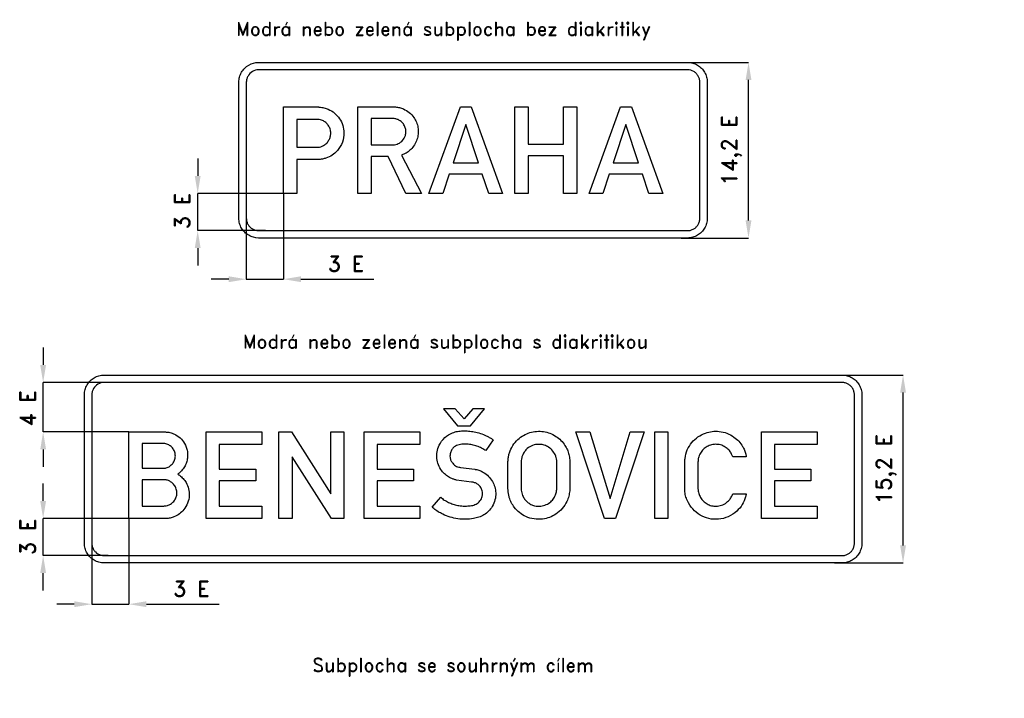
# Model space of a CAD drawing. Header units: millimetres. Extents: x -1271 to 14946, y -331 to 6806.
# Tile 3 of 4: x -915 to 3864, y 3512 to 6806. Entities that reach past the tile are written whole.
import ezdxf

# ---------------------------------------------------------------- set-up
doc = ezdxf.new("R2010")
doc.units = ezdxf.units.MM
doc.header["$LTSCALE"] = 5
for name, color, linetype in [('Kóty', 2, 'Continuous'), ('Rozpiska', 7, 'Continuous'), ('Značka', 7, 'Continuous')]:
    doc.layers.add(name, color=color, linetype=linetype)
doc.styles.get("Standard").update_dxf_attribs({"font": 'romand.shx', "height": 75})
doc.dimstyles.get("Standard").update_dxf_attribs({"dimtxt": 75, "dimasz": 85, "dimexe": 0.18, "dimexo": 0.0625, "dimgap": 37.5, "dimtad": 1, "dimdec": 0, "dimzin": 0, "dimdsep": 46, "dimtxsty": 'Standard', "dimcen": 0.09, "dimadec": 0, "dimazin": 0, "dimtfac": 1, "dimtdec": 0, "dimtofl": 0, "dimtmove": 0, "dimatfit": 3, "dimfxl": 1, "dimtolj": 1, "dimtzin": 0, "dimarcsym": 0})

# ---------------------------------------------------------------- blocks, each defined once
blk = doc.blocks.new('*D0')
at = {"layer": 'Defpoints', "color": 0, "transparency": 16777216}
for p in [(2307.3, 6598.3), (2622.3, 6598.3), (2295.2, 5746.3)]:
    blk.add_point(p, dxfattribs=at)
at = {"layer": 'Kóty', "color": 0, "lineweight": -2, "transparency": 16777216}
for p, q in [((2307.4, 6598.3), (2622.4, 6598.3)), ((2622.3, 5831.3), (2622.3, 6513.3)), ((2295.3, 5746.3), (2622.4, 5746.3))]:
    blk.add_line(p, q, dxfattribs=at)
at = {"layer": 'Kóty', "color": 0, "transparency": 16777216}
for points in [[(2608.1, 6513.3), (2636.4, 6513.3), (2622.3, 6598.3)], [(2608.1, 5831.3), (2636.4, 5831.3), (2622.3, 5746.3)]]:
    blk.add_solid(points, dxfattribs=at)
at = {"layer": 'Kóty', "color": 0, "transparency": 16777216, "insert": (2540.1, 6172.3), "char_height": 75, "attachment_point": 5, "rotation": 90}
blk.add_mtext('\\A1;14,2 E', dxfattribs=at)
blk = doc.blocks.new('*D1')
at = {"layer": 'Defpoints', "color": 0, "transparency": 16777216}
for p in [(3058.6, 5081), (3372.3, 5081), (3039.4, 4169)]:
    blk.add_point(p, dxfattribs=at)
at = {"layer": 'Kóty', "color": 0, "lineweight": -2, "transparency": 16777216}
for p, q in [((3058.7, 5081), (3372.4, 5081)), ((3372.3, 4254), (3372.3, 4996)), ((3039.4, 4169), (3372.4, 4169))]:
    blk.add_line(p, q, dxfattribs=at)
at = {"layer": 'Kóty', "color": 0, "transparency": 16777216}
for points in [[(3358.1, 4996), (3386.4, 4996), (3372.3, 5081)], [(3358.1, 4254), (3386.4, 4254), (3372.3, 4169)]]:
    blk.add_solid(points, dxfattribs=at)
at = {"layer": 'Kóty', "color": 0, "transparency": 16777216, "insert": (3290.1, 4625), "char_height": 75, "attachment_point": 5, "rotation": 90}
blk.add_mtext('\\A1;15,2 E', dxfattribs=at)
blk = doc.blocks.new('*D5')
at = {"layer": 'Defpoints', "color": 0, "transparency": 16777216}
for p in [(365.5, 5962.3), (185.2, 5891.6), (365.5, 5546.3)]:
    blk.add_point(p, dxfattribs=at)
at = {"layer": 'Kóty', "color": 0, "lineweight": -2, "transparency": 16777216}
for p, q in [((365.5, 5962.3), (365.5, 5546.1)), ((185.2, 5891.5), (185.2, 5546.1)), ((100.2, 5546.3), (15.2, 5546.3)), ((450.5, 5546.3), (803.3, 5546.3))]:
    blk.add_line(p, q, dxfattribs=at)
at = {"layer": 'Kóty', "color": 0, "transparency": 16777216}
for points in [[(100.2, 5560.5), (100.2, 5532.1), (185.2, 5546.3)], [(450.5, 5560.5), (450.5, 5532.1), (365.5, 5546.3)]]:
    blk.add_solid(points, dxfattribs=at)
at = {"layer": 'Kóty', "color": 0, "transparency": 16777216, "insert": (669.4, 5621.3), "char_height": 75, "attachment_point": 5}
blk.add_mtext('\\A1;3 E', dxfattribs=at)
blk = doc.blocks.new('*D6')
at = {"layer": 'Defpoints', "color": 0, "transparency": 16777216}
for p in [(-384.6, 4385), (-564.8, 4319.1), (-384.6, 3969)]:
    blk.add_point(p, dxfattribs=at)
at = {"layer": 'Kóty', "color": 0, "lineweight": -2, "transparency": 16777216}
for p, q in [((-384.6, 4384.9), (-384.6, 3968.8)), ((-564.8, 4319.1), (-564.8, 3968.8)), ((-649.8, 3969), (-734.8, 3969)), ((-299.6, 3969), (53.2, 3969))]:
    blk.add_line(p, q, dxfattribs=at)
at = {"layer": 'Kóty', "color": 0, "transparency": 16777216}
for points in [[(-649.8, 3983.2), (-649.8, 3954.8), (-564.8, 3969)], [(-299.6, 3983.2), (-299.6, 3954.8), (-384.6, 3969)]]:
    blk.add_solid(points, dxfattribs=at)
at = {"layer": 'Kóty', "color": 0, "transparency": 16777216, "insert": (-80.7, 4044), "char_height": 75, "attachment_point": 5}
blk.add_mtext('\\A1;3 E', dxfattribs=at)

msp = doc.modelspace()

# ---------------------------------------------------------------- linework, layer by layer
at = {"layer": 'Kóty'}
for p, q in [((-50.8, 6132.3), (-50.8, 6047.3)), ((365.4, 5962.3), (-50.9, 5962.3)), ((278.3, 5782.3), (-50.9, 5782.3)), ((-50.8, 5697.3), (-50.8, 5612.3)), ((-800.8, 5215), (-800.8, 5130)), ((-384.7, 5045), (-800.9, 5045)), ((-384.7, 4805), (-800.9, 4805)), ((-800.8, 4720), (-800.8, 4635)), ((-800.8, 4470), (-800.8, 4555)), ((-384.7, 4385), (-800.9, 4385)), ((-484.6, 4205), (-800.9, 4205)), ((-800.8, 4035), (-800.8, 4120))]:
    msp.add_line(p, q, dxfattribs=at)
for points in [[(-50.8, 5782.3), (-50.8, 5962.3)], [(185.2, 5546.3), (365.5, 5546.3)], [(-800.8, 4805), (-800.8, 5045)], [(-800.8, 4205), (-800.8, 4385)], [(-564.8, 3969), (-384.6, 3969)]]:
    msp.add_lwpolyline(points, dxfattribs=at)
for points in [[(-64.9, 6047.3), (-36.6, 6047.3), (-50.8, 5962.3)], [(-64.9, 5697.3), (-36.6, 5697.3), (-50.8, 5782.3)], [(-814.9, 5130), (-786.6, 5130), (-800.8, 5045)], [(-814.9, 4720), (-786.6, 4720), (-800.8, 4805)], [(-814.9, 4470), (-786.6, 4470), (-800.8, 4385)], [(-814.9, 4120), (-786.6, 4120), (-800.8, 4205)]]:
    msp.add_solid(points, dxfattribs=at)
at = {"layer": 'Značka', "color": 3}
for points in [[(245.2, 5746.3), (244.9, 5746.3), (244.5, 5746.3), (232.1, 5747.2), (219.9, 5749.7, -0.03626), (208.1, 5753.7, -0.034362), (197, 5759.3, -0.03371), (186.7, 5766.2, -0.03405), (177.4, 5774.4, -0.034208), (169.1, 5783.7, -0.034256), (162.2, 5794.1, -0.034047), (156.7, 5805.2, -0.033404), (152.6, 5817, -0.034116), (150.1, 5829.2, -0.036746), (149.2, 5841.5), (149.2, 5841.9), (149.2, 5842.3), (149.2, 6502.3), (149.2, 6502.7), (149.2, 6503, -0.032175), (150.1, 6515.4, -0.035446), (152.6, 6527.6, -0.036266), (156.6, 6539.4, -0.034446), (162.2, 6550.5, -0.033743), (169.1, 6560.9, -0.034099), (177.4, 6570.2, -0.034163), (186.7, 6578.4), (197, 6585.3), (208.1, 6590.9), (219.9, 6594.9), (232.1, 6597.5), (244.5, 6598.3), (244.9, 6598.3), (245.2, 6598.3), (2326.2, 6598.3), (2326.6, 6598.3), (2327, 6598.3, -0.032163), (2339.4, 6597.4, -0.035423), (2351.6, 6594.9, -0.036263), (2363.4, 6590.9, -0.034349), (2374.5, 6585.3, -0.033716), (2384.8, 6578.4, -0.034062), (2394.1, 6570.2, -0.0342), (2402.4, 6560.9, -0.034256), (2409.3, 6550.5, -0.034056), (2414.8, 6539.4, -0.033441), (2418.8, 6527.6, -0.034116), (2421.4, 6515.4, -0.036756), (2422.2, 6503), (2422.2, 6502.7), (2422.2, 6502.3), (2422.2, 5842.3), (2422.2, 5841.9), (2422.2, 5841.5, -0.032185), (2421.4, 5829.1, -0.035465), (2418.8, 5817, -0.036257), (2414.9, 5805.2, -0.034446), (2409.3, 5794.1, -0.033726), (2402.4, 5783.7, -0.034077), (2394.1, 5774.4, -0.034169), (2384.8, 5766.2, -0.034169), (2374.5, 5759.3, -0.03402), (2363.4, 5753.7, -0.033365), (2351.6, 5749.7, -0.03416), (2339.4, 5747.1, -0.036734), (2327, 5746.3), (2326.6, 5746.3), (2326.2, 5746.3), (245.2, 5746.3)], [(245.2, 5746.3), (244.9, 5746.3), (244.5, 5746.3), (232.1, 5747.2), (219.9, 5749.7, -0.03626), (208.1, 5753.7, -0.034362), (197, 5759.3, -0.03371), (186.7, 5766.2, -0.03405), (177.4, 5774.4, -0.034208), (169.1, 5783.7, -0.034256), (162.2, 5794.1, -0.034047), (156.7, 5805.2, -0.033404), (152.6, 5817, -0.034116), (150.1, 5829.2, -0.036746), (149.2, 5841.5), (149.2, 5841.9), (149.2, 5842.3), (149.2, 6502.3), (149.2, 6502.7), (149.2, 6503, -0.032175), (150.1, 6515.4, -0.035446), (152.6, 6527.6, -0.036266), (156.6, 6539.4, -0.034446), (162.2, 6550.5, -0.033743), (169.1, 6560.9, -0.034099), (177.4, 6570.2, -0.034163), (186.7, 6578.4), (197, 6585.3), (208.1, 6590.9), (219.9, 6594.9), (232.1, 6597.5), (244.5, 6598.3), (244.9, 6598.3), (245.2, 6598.3), (2326.2, 6598.3), (2326.6, 6598.3), (2327, 6598.3, -0.032163), (2339.4, 6597.4, -0.035423), (2351.6, 6594.9, -0.036263), (2363.4, 6590.9, -0.034349), (2374.5, 6585.3, -0.033716), (2384.8, 6578.4, -0.034062), (2394.1, 6570.2, -0.0342), (2402.4, 6560.9, -0.034256), (2409.3, 6550.5, -0.034056), (2414.8, 6539.4, -0.033441), (2418.8, 6527.6, -0.034116), (2421.4, 6515.4, -0.036756), (2422.2, 6503), (2422.2, 6502.7), (2422.2, 6502.3), (2422.2, 5842.3), (2422.2, 5841.9), (2422.2, 5841.5, -0.032185), (2421.4, 5829.1, -0.035465), (2418.8, 5817, -0.036257), (2414.9, 5805.2, -0.034446), (2409.3, 5794.1, -0.033726), (2402.4, 5783.7, -0.034077), (2394.1, 5774.4, -0.034169), (2384.8, 5766.2, -0.034169), (2374.5, 5759.3, -0.03402), (2363.4, 5753.7, -0.033365), (2351.6, 5749.7, -0.03416), (2339.4, 5747.1, -0.036734), (2327, 5746.3), (2326.6, 5746.3), (2326.2, 5746.3), (245.2, 5746.3)], [(245.2, 5782.3), (2326.2, 5782.3), (2326.5, 5782.3), (2326.7, 5782.3, 0.032145), (2334.5, 5782.8, 0.035399), (2342.1, 5784.4, 0.036276), (2349.5, 5786.9, 0.034438), (2356.4, 5790.4, 0.033733), (2362.8, 5794.7, 0.034086), (2368.7, 5799.9, 0.034181), (2373.8, 5805.7, 0.034253), (2378.1, 5812.2, 0.034022), (2381.6, 5819.1, 0.033375), (2384.1, 5826.5, 0.03415), (2385.7, 5834.1, 0.036781), (2386.2, 5841.8), (2386.2, 5842.1), (2386.2, 5842.3), (2386.2, 6502.3), (2386.2, 6502.5), (2386.2, 6502.8, 0.032212), (2385.7, 6510.5, 0.035379), (2384.1, 6518.1, 0.036268), (2381.6, 6525.5, 0.034467), (2378.1, 6532.4, 0.033758), (2373.8, 6538.9, 0.034066), (2368.7, 6544.7, 0.034274), (2362.8, 6549.9, 0.03428), (2356.4, 6554.2), (2349.4, 6557.7), (2342.1, 6560.2), (2334.5, 6561.8), (2326.7, 6562.3), (2326.5, 6562.3), (2326.2, 6562.3), (245.2, 6562.3), (245, 6562.3), (244.8, 6562.3), (237, 6561.8), (229.4, 6560.2), (222, 6557.7), (215.1, 6554.2), (208.6, 6549.9), (202.8, 6544.7), (197.7, 6538.9), (193.4, 6532.4, 0.034022), (189.9, 6525.5, 0.03342), (187.4, 6518.1, 0.034119), (185.8, 6510.5, 0.036749), (185.2, 6502.8), (185.2, 6502.5), (185.2, 6502.3), (185.2, 5842.3), (185.2, 5842.1), (185.2, 5841.8, 0.03218), (185.8, 5834.1, 0.03544), (187.4, 5826.5, 0.036283), (189.9, 5819.1, 0.034467), (193.4, 5812.2, 0.033771), (197.7, 5805.7), (202.8, 5799.9), (208.6, 5794.7), (215.1, 5790.4), (222.1, 5786.9), (229.4, 5784.4), (237, 5782.8), (244.8, 5782.3), (245, 5782.3), (245.2, 5782.3)], [(365.5, 5962.3), (365.5, 6382.3), (535.3, 6382.3), (537.8, 6382), (540.4, 6381.7, -0.025334), (561.9, 6377.8, -0.042921), (582.7, 6371, -0.079576), (613.6, 6352.5, -0.076493), (637.6, 6325.2, -0.076891), (653.4, 6292.9, -0.075743), (658.8, 6257.2, -0.094032), (651.3, 6211, -0.098359), (627.3, 6171, -0.073284), (602, 6148.4, -0.067691), (571.5, 6133.8, -0.034215), (555.7, 6129.5, -0.037892), (539.5, 6127.5), (536.8, 6127.3), (534.1, 6127.2), (429.8, 6127.2), (429.8, 5962.3), (365.5, 5962.3)], [(727, 5962.3), (727, 6382.3), (903.8, 6382.3), (906.3, 6382.3), (908.9, 6382.2, -0.052889), (928.6, 6379.3, -0.045246), (947.6, 6372.6, -0.068734), (975.7, 6355.7, -0.074095), (997.9, 6331.8, -0.062849), (1011, 6308, -0.059662), (1018.1, 6281.8, -0.055138), (1019.5, 6256.3, -0.055186), (1015.4, 6231.2, -0.062307), (1004.7, 6204.3, -0.063045), (987.8, 6180.9, -0.052741), (970.3, 6165, -0.055182), (950, 6153.4), (944.3, 6150.9), (938.5, 6148.6), (1034.9, 5962.3), (959.4, 5962.3), (873.6, 6142.3), (790.9, 6142.3), (790.9, 5962.3), (727, 5962.3)], [(429.8, 6322), (429.8, 6186.9), (529.2, 6186.9), (531.2, 6186.9), (533.2, 6187, 0.06712), (547.1, 6189.4, 0.057683), (560.2, 6195.4, 0.071713), (575.3, 6206.8, 0.074511), (586.4, 6222, 0.068287), (592.8, 6237.9, 0.065313), (594.7, 6255, 0.077197), (591.7, 6275.4, 0.083749), (582.5, 6293.7, 0.073381), (570.4, 6306.8, 0.066078), (555.1, 6316.1, 0.042707), (544.7, 6319.9, 0.049249), (533.9, 6321.8), (532.2, 6321.9), (530.6, 6322), (429.8, 6322)], [(790.9, 6325.7), (790.9, 6198.3), (894, 6198.3), (896.5, 6198.4), (899.1, 6198.6, 0.040837), (910.7, 6200.4, 0.049428), (922, 6204.2, 0.110788), (943.9, 6220.3, 0.114762), (957, 6244.3, 0.085175), (960, 6263, 0.080086), (956.8, 6281.5, 0.08407), (947.4, 6299.9, 0.081221), (932.5, 6314.4, 0.067091), (918.5, 6322.2, 0.082113), (903.2, 6325.5), (901.4, 6325.6), (899.5, 6325.7), (790.9, 6325.7)]]:
    msp.add_lwpolyline(points, format="xyb", dxfattribs=at)
for points in [[(1071.7, 5962.3), (1223.9, 6382.3), (1276.9, 6382.3), (1429.2, 5962.3), (1361.8, 5962.3), (1330.4, 6056.1), (1169.7, 6056.1), (1138.9, 5962.3), (1071.7, 5962.3)], [(1488.7, 5962.3), (1488.7, 6382.3), (1552.3, 6382.3), (1552.3, 6202.1), (1725, 6202.1), (1725, 6382.3), (1789, 6382.3), (1789, 5962.3), (1725, 5962.3), (1725, 6145.8), (1552.3, 6145.8), (1552.3, 5962.3), (1488.7, 5962.3)], [(1848.5, 5962.3), (2000.7, 6382.3), (2053.8, 6382.3), (2206, 5962.3), (2138.6, 5962.3), (2107.2, 6056.1), (1946.5, 6056.1), (1915.7, 5962.3), (1848.5, 5962.3)], [(1311.9, 6111.9), (1250.3, 6296.5), (1188.9, 6111.9), (1311.9, 6111.9)], [(2088.8, 6111.9), (2027.2, 6296.5), (1965.7, 6111.9), (2088.8, 6111.9)]]:
    msp.add_lwpolyline(points, dxfattribs=at)
at = {"layer": 'Značka', "color": 5}
for points in [[(-504.8, 4169), (-505.1, 4169), (-505.5, 4169, -0.032163), (-517.9, 4169.9, -0.035427), (-530.1, 4172.4, -0.036259), (-541.9, 4176.4, -0.034359), (-553, 4182, -0.03371), (-563.3, 4188.9, -0.034054), (-572.6, 4197.1, -0.034202), (-580.9, 4206.4, -0.034248), (-587.8, 4216.8, -0.034044), (-593.3, 4227.9, -0.033415), (-597.3, 4239.7, -0.034124), (-599.9, 4251.8, -0.036749), (-600.7, 4264.2), (-600.7, 4264.6), (-600.8, 4265), (-600.8, 4985), (-600.7, 4985.4), (-600.7, 4985.7, -0.03218), (-599.9, 4998.1, -0.035446), (-597.3, 5010.3, -0.036266), (-593.4, 5022.1, -0.034438), (-587.8, 5033.2, -0.033736), (-580.9, 5043.5, -0.034092), (-572.6, 5052.9, -0.034161), (-563.3, 5061.1, -0.034169), (-553, 5068, -0.034019), (-541.9, 5073.6), (-530.1, 5077.6), (-517.9, 5080.2), (-505.5, 5081), (-505.1, 5081), (-504.8, 5081), (3076.2, 5081), (3076.6, 5081), (3077, 5081, -0.032163), (3089.4, 5080.1, -0.035423), (3101.6, 5077.6, -0.036263), (3113.4, 5073.6, -0.034349), (3124.5, 5068, -0.033716), (3134.8, 5061.1, -0.034062), (3144.1, 5052.9, -0.034156), (3152.4, 5043.6, -0.034191), (3159.3, 5033.2, -0.03402), (3164.8, 5022.1, -0.033367), (3168.8, 5010.3, -0.034155), (3171.4, 4998.1, -0.036736), (3172.2, 4985.7), (3172.2, 4985.4), (3172.2, 4985), (3172.2, 4265), (3172.2, 4264.6), (3172.2, 4264.2, -0.032165), (3171.4, 4251.8, -0.035427), (3168.8, 4239.7, -0.036257), (3164.9, 4227.9, -0.034376), (3159.3, 4216.8, -0.033726), (3152.4, 4206.4, -0.034062), (3144.1, 4197.1, -0.034156), (3134.8, 4188.9, -0.034181), (3124.5, 4182, -0.03402), (3113.4, 4176.4, -0.033365), (3101.6, 4172.4, -0.03416), (3089.4, 4169.8, -0.036734), (3077, 4169), (3076.6, 4169), (3076.2, 4169), (-504.8, 4169)], [(-504.8, 4169), (-505.1, 4169), (-505.5, 4169, -0.032163), (-517.9, 4169.9, -0.035427), (-530.1, 4172.4, -0.036259), (-541.9, 4176.4, -0.034359), (-553, 4182, -0.03371), (-563.3, 4188.9, -0.034054), (-572.6, 4197.1, -0.034202), (-580.9, 4206.4, -0.034248), (-587.8, 4216.8, -0.034044), (-593.3, 4227.9, -0.033415), (-597.3, 4239.7, -0.034124), (-599.9, 4251.8, -0.036749), (-600.7, 4264.2), (-600.7, 4264.6), (-600.8, 4265), (-600.8, 4985), (-600.7, 4985.4), (-600.7, 4985.7, -0.03218), (-599.9, 4998.1, -0.035446), (-597.3, 5010.3, -0.036266), (-593.4, 5022.1, -0.034438), (-587.8, 5033.2, -0.033736), (-580.9, 5043.5, -0.034092), (-572.6, 5052.9, -0.034161), (-563.3, 5061.1, -0.034169), (-553, 5068, -0.034019), (-541.9, 5073.6), (-530.1, 5077.6), (-517.9, 5080.2), (-505.5, 5081), (-505.1, 5081), (-504.8, 5081), (3076.2, 5081), (3076.6, 5081), (3077, 5081, -0.032163), (3089.4, 5080.1, -0.035423), (3101.6, 5077.6, -0.036263), (3113.4, 5073.6, -0.034349), (3124.5, 5068, -0.033716), (3134.8, 5061.1, -0.034062), (3144.1, 5052.9, -0.034156), (3152.4, 5043.6, -0.034191), (3159.3, 5033.2, -0.03402), (3164.8, 5022.1, -0.033367), (3168.8, 5010.3, -0.034155), (3171.4, 4998.1, -0.036736), (3172.2, 4985.7), (3172.2, 4985.4), (3172.2, 4985), (3172.2, 4265), (3172.2, 4264.6), (3172.2, 4264.2, -0.032165), (3171.4, 4251.8, -0.035427), (3168.8, 4239.7, -0.036257), (3164.9, 4227.9, -0.034376), (3159.3, 4216.8, -0.033726), (3152.4, 4206.4, -0.034062), (3144.1, 4197.1, -0.034156), (3134.8, 4188.9, -0.034181), (3124.5, 4182, -0.03402), (3113.4, 4176.4, -0.033365), (3101.6, 4172.4, -0.03416), (3089.4, 4169.8, -0.036734), (3077, 4169), (3076.6, 4169), (3076.2, 4169), (-504.8, 4169)], [(-504.8, 4205), (3076.2, 4205), (3076.5, 4205), (3076.7, 4205, 0.032145), (3084.5, 4205.5, 0.035399), (3092.1, 4207.1, 0.036276), (3099.5, 4209.6, 0.034438), (3106.4, 4213.1, 0.033733), (3112.8, 4217.4, 0.034086), (3118.7, 4222.6, 0.034181), (3123.8, 4228.4, 0.034253), (3128.1, 4234.8, 0.034022), (3131.6, 4241.8, 0.033375), (3134.1, 4249.2, 0.034119), (3135.7, 4256.8, 0.036749), (3136.2, 4264.5), (3136.2, 4264.7), (3136.2, 4265), (3136.2, 4985), (3136.2, 4985.2), (3136.2, 4985.5, 0.032149), (3135.7, 4993.2, 0.035379), (3134.1, 5000.8, 0.036327), (3131.6, 5008.2, 0.034467), (3128.1, 5015.1, 0.033758), (3123.8, 5021.6, 0.034066), (3118.7, 5027.4, 0.034274), (3112.8, 5032.6, 0.03428), (3106.4, 5036.9, 0.034048), (3099.4, 5040.3, 0.033404), (3092.1, 5042.9, 0.034121), (3084.5, 5044.5, 0.03675), (3076.7, 5045), (3076.5, 5045), (3076.2, 5045), (-504.8, 5045), (-505, 5045), (-505.2, 5045), (-513, 5044.4), (-520.6, 5042.9), (-527.9, 5040.4), (-534.9, 5036.9), (-541.4, 5032.6), (-547.2, 5027.4), (-552.3, 5021.6), (-556.6, 5015.1, 0.034043), (-560.1, 5008.2, 0.033416), (-562.6, 5000.8, 0.034135), (-564.2, 4993.2, 0.036749), (-564.7, 4985.5), (-564.7, 4985.2), (-564.8, 4985), (-564.8, 4265), (-564.7, 4264.7), (-564.7, 4264.5, 0.03218), (-564.2, 4256.8, 0.035425), (-562.6, 4249.2, 0.036279), (-560.1, 4241.8, 0.03446), (-556.6, 4234.8, 0.033761), (-552.3, 4228.4, 0.034072), (-547.2, 4222.6), (-541.4, 4217.4), (-534.9, 4213.1), (-527.9, 4209.6), (-520.6, 4207.1), (-513, 4205.5), (-505.2, 4205), (-505, 4205), (-504.8, 4205)], [(-384.6, 4385), (-384.6, 4805), (-212.1, 4805), (-207.8, 4804.9), (-203.5, 4804.6, -0.053543), (-179.7, 4800.5, -0.058885), (-157.4, 4791.2, -0.0841), (-129.8, 4770.2, -0.083979), (-110.6, 4741.5, -0.052895), (-103.2, 4721.2, -0.04808), (-99.9, 4700, -0.047689), (-100.4, 4678.3, -0.051691), (-105.2, 4657.2, -0.057803), (-115, 4635.3, -0.056942), (-129.5, 4616.2), (-135, 4610.7), (-140.9, 4605.6), (-144, 4603.1), (-147.2, 4600.7), (-142.9, 4597.6), (-138.7, 4594.5, -0.045527), (-121.3, 4578.4, -0.053993), (-107.3, 4559.2, -0.07743), (-94.9, 4529.1, -0.07633), (-92, 4496.5, -0.084939), (-99.5, 4460.1, -0.082726), (-118.4, 4428.1, -0.067299), (-139.8, 4407.3, -0.067538), (-165.8, 4392.9, -0.045451), (-184.2, 4387.2, -0.048803), (-203.2, 4385), (-206.8, 4385), (-210.3, 4385), (-384.6, 4385)], [(1128.6, 4488), (1132.6, 4484.7), (1136.6, 4481.4, 0.039094), (1155.9, 4468.7, 0.032098), (1176.9, 4458.8, 0.032665), (1199.4, 4451, 0.039894), (1222.6, 4446.6, 0.024502), (1238.3, 4445.5), (1254.2, 4445.6, 0.035339), (1277.9, 4447.6, 0.084171), (1300.1, 4455, 0.055182), (1310.4, 4461.6, 0.05606), (1319, 4470.3, 0.057323), (1325.7, 4480.8, 0.056896), (1329.8, 4492.4, 0.062813), (1331.5, 4505.8, 0.064447), (1329.8, 4519.3, 0.085871), (1322.5, 4536.1, 0.089181), (1310, 4549.5, 0.071825), (1296.8, 4557.3, 0.059252), (1282.1, 4561.3), (1280.3, 4561.6), (1278.5, 4561.9), (1205.3, 4571.3), (1202.4, 4572.1), (1199.4, 4573, -0.017793), (1185.3, 4577.8, -0.032284), (1171.7, 4583.9, -0.062188), (1151.1, 4598, -0.055265), (1134.1, 4616.7, -0.068837), (1117.9, 4645.2, -0.07289), (1110.3, 4676.8, -0.074667), (1111.2, 4709.3, -0.072256), (1121.6, 4740.5, -0.09461), (1148.2, 4777.3, -0.1036), (1186.2, 4800.9, -0.055217), (1210.2, 4807.7, -0.035118), (1235.2, 4810, -0.029417), (1263.3, 4809.5, -0.030638), (1291, 4805.6, -0.032941), (1321, 4797.7, -0.029909), (1349.9, 4786.1, -0.019604), (1364.5, 4778.8, -0.02893), (1378.3, 4770.1), (1381, 4768.1), (1383.7, 4766.1), (1347.7, 4714.5), (1343, 4717.4), (1338.2, 4720.2, 0.031842), (1316, 4731.4, 0.035478), (1292.6, 4739.4, 0.037919), (1268.8, 4744.4, 0.03562), (1243.9, 4745.8, 0.056964), (1217.5, 4743.2, 0.118685), (1194.5, 4732.4, 0.089575), (1182.8, 4719.6, 0.077131), (1175.7, 4703.6, 0.050966), (1173.7, 4692.7, 0.055007), (1173.9, 4681.8, 0.076583), (1178.3, 4666.4, 0.070212), (1186.9, 4652.8, 0.053197), (1195.2, 4644.4, 0.057418), (1205.1, 4638.1), (1210.4, 4635.7), (1216, 4634.1), (1220.3, 4633.3), (1224.7, 4632.7), (1294, 4623.6), (1296.4, 4623.3), (1298.7, 4623, -0.057662), (1318.2, 4617.6, -0.045359), (1336.4, 4608.3, -0.062122), (1360.7, 4589.5, -0.06846), (1379.2, 4565.3, -0.067355), (1391, 4538.3, -0.064545), (1395.4, 4509, -0.073544), (1392, 4475.1, -0.075698), (1378.8, 4443.7, -0.065684), (1361.1, 4420.4, -0.066682), (1338.2, 4402.7, -0.056094), (1313.6, 4391.4, -0.038301), (1287.1, 4384.8, -0.042213), (1249.1, 4381, -0.042481), (1211.3, 4383.7, -0.040687), (1174.3, 4392, -0.036893), (1138.9, 4405.9, -0.028961), (1115.8, 4418.1, -0.038934), (1094.7, 4433.3), (1091, 4436.4), (1087.4, 4439.6), (1128.6, 4488)], [(1454.9, 4662.3), (1455.1, 4665.8, -0.004494), (1455.3, 4669.3, -0.030667), (1457.7, 4686.8, -0.031061), (1462.2, 4703.9, -0.066296), (1478.3, 4738.6, -0.068477), (1503.1, 4767.9, -0.061853), (1530.4, 4788.3, -0.059916), (1561.8, 4801.6, -0.057353), (1594.2, 4807.8, -0.057564), (1627.1, 4806.4, -0.056912), (1658.6, 4798.5, -0.057515), (1687.4, 4783.6, -0.055374), (1711.8, 4763.9, -0.053462), (1731.5, 4739.3, -0.043039), (1743.1, 4718.2, -0.048855), (1750.7, 4695.4, -0.022734), (1753.1, 4682.9, -0.012948), (1754.6, 4670.3), (1754.8, 4668.2), (1755, 4666.2), (1755, 4525.5), (1754.7, 4522.3), (1754.4, 4519, -0.035775), (1749.8, 4493, -0.047839), (1741, 4468, -0.078791), (1718.6, 4432.9, -0.073104), (1686.6, 4405.8, -0.060109), (1656.2, 4390.3, -0.059845), (1623, 4382.4, -0.071107), (1581.7, 4382.7, -0.074185), (1542.2, 4394.7, -0.066029), (1511.1, 4413.6, -0.061695), (1485.8, 4439.8, -0.047074), (1471.2, 4462.2, -0.053865), (1461.4, 4486.9, -0.030228), (1457.7, 4503.3, -0.017676), (1455.6, 4520), (1455.3, 4523.9), (1454.9, 4527.7), (1454.9, 4662.3)], [(2611.3, 4505, -0.003828), (2609.7, 4497.2, -0.011419), (2607.9, 4489.5, -0.074263), (2591.6, 4452.2, -0.073344), (2565, 4420.8, -0.087479), (2524, 4393.5, -0.087039), (2476.1, 4381.8, -0.081788), (2430, 4384.5, -0.082651), (2387.4, 4401.8, -0.082256), (2351.3, 4431.4, -0.07661), (2326, 4470.8, -0.049042), (2317, 4495.4, -0.064054), (2313.7, 4521.1, -0.006447), (2313.7, 4524.2, -0.002119), (2313.7, 4527.3), (2313.7, 4668.3, -0.002051), (2314, 4672.6, -0.006003), (2314.4, 4676.8, -0.076268), (2325.2, 4717.7, -0.076928), (2347.9, 4753.8, -0.073304), (2377.1, 4781.2, -0.069828), (2412.8, 4799.3, -0.059242), (2445.9, 4807.4, -0.060636), (2480, 4807.5, -0.068028), (2517.7, 4798.5, -0.066416), (2551.7, 4779.9, -0.053997), (2575.1, 4759.6, -0.055391), (2593.5, 4734.8, -0.03828), (2602.8, 4716.5, -0.040691), (2609.1, 4697.1, -0.009659), (2610.4, 4691.1), (2611.6, 4685), (2545.9, 4685), (2543.3, 4691.3, 0.015624), (2540.5, 4697.5, 0.060765), (2529.5, 4714.4, 0.062694), (2514.5, 4728.2, 0.078743), (2492, 4740.2, 0.078049), (2466.9, 4744.8, 0.073311), (2443.2, 4742.7, 0.073378), (2421.2, 4733.9, 0.069995), (2402.8, 4720.2, 0.070287), (2389, 4702.2, 0.038748), (2383.4, 4690.9, 0.035387), (2379.5, 4678.9, 0.022076), (2378, 4672, 0.028804), (2377.3, 4665, 0.006566), (2377.2, 4663.2, 0.002106), (2377.1, 4661.3), (2377.1, 4528.4), (2377.4, 4525.7, 0.005532), (2377.6, 4522.9, 0.059555), (2382.5, 4501.6, 0.06811), (2392.6, 4482.1, 0.072021), (2407.2, 4465.4, 0.068629), (2426, 4453.3, 0.071743), (2448.4, 4445.9, 0.073122), (2471.9, 4445.1, 0.082627), (2498.2, 4451.9, 0.081789), (2520.9, 4466.7, 0.058796), (2533.8, 4480.7, 0.059215), (2543, 4497.2, 0.010212), (2544.6, 4501.1), (2546.1, 4505), (2611.3, 4505)], [(-320.7, 4748.5), (-320.7, 4628.7), (-220, 4628.7), (-216.1, 4628.7), (-212.2, 4628.9, 0.091646), (-194.2, 4634, 0.080748), (-178.7, 4644.9, 0.081295), (-166.7, 4659.8, 0.086093), (-160.4, 4677.5, 0.087463), (-159.8, 4696.9, 0.085841), (-165.7, 4715.4, 0.081933), (-176.5, 4730.7, 0.07864), (-191.5, 4741.8, 0.046714), (-200.8, 4745.9, 0.054043), (-210.8, 4748.2), (-212.9, 4748.4), (-215, 4748.5), (-320.7, 4748.5)], [(1518.9, 4662.1), (1518.9, 4527.7), (1519.1, 4525.2), (1519.3, 4522.6, 0.037611), (1521.6, 4509.4, 0.041698), (1525.9, 4496.6, 0.062892), (1535.7, 4479.3, 0.060176), (1549.5, 4464.8, 0.059414), (1565.7, 4453.7, 0.064342), (1583.9, 4446.9, 0.050515), (1599, 4444.7, 0.044595), (1614.3, 4445.3, 0.073887), (1640.1, 4452.2, 0.085015), (1662.4, 4466.6, 0.073624), (1677.3, 4483.8, 0.063597), (1687, 4504.5, 0.033236), (1690, 4514.8, 0.042634), (1691.3, 4525.4, 0.004688), (1691.3, 4526.7), (1691.4, 4528.1), (1691.4, 4661.7, 0.002967), (1691.4, 4664.1, 0.008508), (1691.4, 4666.5, 0.062612), (1689, 4681.2, 0.048322), (1683.4, 4695.1, 0.076914), (1667.8, 4717.7, 0.083771), (1646.2, 4734.2, 0.069889), (1626.1, 4742.3, 0.06668), (1604.4, 4744.7, 0.088505), (1574.5, 4739.5, 0.098118), (1548.8, 4724, 0.062838), (1536, 4710.2, 0.051407), (1526.6, 4693.7, 0.039504), (1521.7, 4680.5, 0.050747), (1519.2, 4666.7, 0.007107), (1519, 4664.4), (1518.9, 4662.1)], [(-320.6, 4572.6), (-320.6, 4445.5), (-219.6, 4445.5), (-215.8, 4445.5), (-212, 4445.7, 0.058714), (-196.9, 4448.5, 0.063144), (-182.9, 4454.9, 0.084073), (-167.3, 4467.7, 0.085712), (-156.8, 4485, 0.082259), (-152.1, 4503.6, 0.080978), (-153.6, 4522.8, 0.088838), (-161.7, 4542.7, 0.084237), (-176.2, 4558.9, 0.0656), (-189.3, 4567.5, 0.080395), (-204.1, 4571.9), (-208.3, 4572.4), (-212.5, 4572.6), (-320.6, 4572.6)]]:
    msp.add_lwpolyline(points, format="xyb", dxfattribs=at)
for points in [[(1209.9, 4835), (1273.6, 4835), (1341.1, 4917.5), (1284.9, 4917.5), (1241.8, 4868.7), (1198.6, 4917.5), (1142.4, 4917.5), (1209.9, 4835)], [(-9.8, 4385), (-9.8, 4804.9), (261.2, 4804.9), (261.2, 4744.4), (54, 4744.4), (54, 4624.6), (230.6, 4624.6), (230.6, 4568.4), (54, 4568.4), (54, 4444.7), (260.7, 4444.7), (260.7, 4385), (-9.8, 4385)], [(343.5, 4385), (343.5, 4805), (403.8, 4805), (594.6, 4505.2), (594.6, 4805), (658.9, 4805), (658.5, 4385), (598.2, 4385), (407, 4684.4), (407, 4385), (343.5, 4385)], [(756.9, 4385), (756.9, 4804.9), (1027.9, 4804.9), (1027.9, 4744.4), (820.6, 4744.4), (820.6, 4624.6), (997.3, 4624.6), (997.3, 4568.4), (820.6, 4568.4), (820.6, 4444.7), (1027.4, 4444.7), (1027.4, 4385), (756.9, 4385)], [(1923.8, 4385), (1784.7, 4805), (1852.9, 4805), (1950.2, 4482.3), (2047.7, 4805), (2115.3, 4805), (1976.5, 4385), (1923.8, 4385)], [(2167.8, 4385), (2167.8, 4804.9), (2231.5, 4804.9), (2231.5, 4385), (2167.8, 4385)], [(2685.1, 4385), (2685.1, 4804.9), (2956.1, 4804.9), (2956.1, 4744.4), (2748.9, 4744.4), (2748.9, 4624.6), (2925.5, 4624.6), (2925.5, 4568.4), (2748.9, 4568.4), (2748.9, 4444.7), (2955.6, 4444.7), (2955.6, 4385), (2685.1, 4385)]]:
    msp.add_lwpolyline(points, dxfattribs=at)

# ---------------------------------------------------------------- texts
at = {"layer": 'Kóty', "char_height": 75, "attachment_point": 5, "rotation": 90}
for s, insert in [('\\A1;3 E', (-125.7, 5877.7)), ('\\A1;4 E', (-875.8, 4919.2)), ('\\A1;3 E', (-875.8, 4296.3))]:
    msp.add_mtext(s, dxfattribs=dict(at, insert=insert))
at = {"layer": 'Rozpiska', "color": 7, "char_height": 65, "attachment_point": 1}
for s, width, insert in [('\\pi124.58518;Modrá nebo zelená subplocha bez diakritiky', 2542.742, (10.8, 6793.5)), ('\\pi113.29167;Modrá nebo zelená subplocha s diakritikou', 2464.44, (54.8, 5276)), ('\\pi165.17444;Subplocha se souhrným cílem', 1896.539, (340.8, 3706.4))]:
    msp.add_mtext_dynamic_manual_height_columns(s, width=width, gutter_width=100, heights=[0], dxfattribs=dict(at, insert=insert))

# ---------------------------------------------------------------- dimensions: what is measured, and where the dimension line sits
at = {"layer": 'Kóty'}
for base, p1, p2, text, picture, middle in [((2622.3, 6598.3), (2295.2, 5746.3), (2307.3, 6598.3), '14,2 E', '*D0', (2540.1, 6172.3)), ((3372.3, 5081), (3039.4, 4169), (3058.6, 5081), '15,2 E', '*D1', (3290.1, 4625))]:
    dim = msp.add_linear_dim(base=base, p1=p1, p2=p2, angle=90, text=text, dimstyle='Standard', dxfattribs=at)
    dim.commit()
    dim.dimension.update_dxf_attribs({"geometry": picture, "text_midpoint": middle})
for base, p1, p2, picture, middle in [((365.5, 5546.3), (185.2, 5891.6), (365.5, 5962.3), '*D5', (669.4, 5621.3)), ((-384.6, 3969), (-564.8, 4319.1), (-384.6, 4385), '*D6', (-80.7, 4044))]:
    dim = msp.add_linear_dim(base=base, p1=p1, p2=p2, text='3 E', dimstyle='Standard', dxfattribs=at)
    dim.commit()
    dim.dimension.update_dxf_attribs({"geometry": picture, "text_midpoint": middle})

doc.saveas('drawing.dxf')
